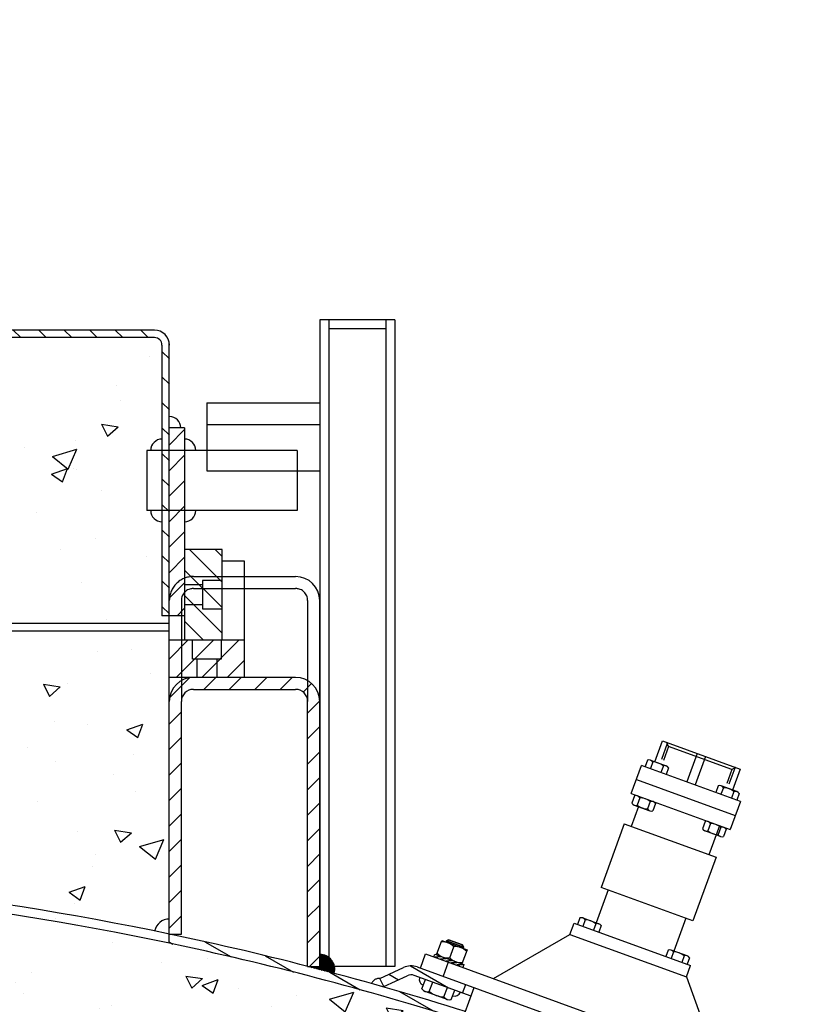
# Model space of a CAD drawing. Extents: x -1507204116 to 3732041488, y -170180604 to 62810664.
# Tile 31 of 54: x 125563 to 126084, y 3367 to 4022. Entities that reach past the tile are written whole.
import ezdxf

# ---------------------------------------------------------------- set-up
doc = ezdxf.new("R2010")
doc.units = 0
doc.header["$LTSCALE"] = 1000
doc.header["$MEASUREMENT"] = 0
for name, pattern in [('TRATTEGGIATAX2', [1.5, 1, -0.5]), ('TRATTI1', [4, 2.5, -1.5]), ('TRATTI2', [10, 6, -4])]:
    doc.linetypes.add(name, pattern=pattern)
doc.layers.get('0').update_dxf_attribs({"linetype": 'CONTINUOUS'})
for name, color, linetype in [('CONTORNO', 7, 'CONTINUOUS'), ('SALDATUR', 3, 'CONTINUOUS'), ('TRATTEGG', 4, 'CONTINUOUS'), ('TRATTI1', 2, 'TRATTI1'), ('TRATTI2', 2, 'TRATTI2')]:
    doc.layers.add(name, color=color, linetype=linetype)

# ---------------------------------------------------------------- blocks, each defined once
blk = doc.blocks.new('*X199')
at = {"color": 0}
for p, q in [((7433.75, 6865.83), (7441.15, 6873.22)), ((7402.83, 6834.9), (7408.07, 6840.15)), ((7268.45, 6649.61), (7289.16, 6670.32)), ((7270.2, 6634.39), (7275.38, 6639.57))]:
    blk.add_line(p, q, dxfattribs=at)
blk = doc.blocks.new('*X223')
at = {"color": 0}
for p, q in [((6831.81, 6586.84), (6831.81, 6586.84)), ((6844.72, 6561.06), (6844.72, 6561.06)), ((6855.02, 6560.56), (6855.02, 6560.56)), ((6867.18, 6544.54), (6871.75, 6554.81)), ((6876.02, 6546.25), (6871.76, 6554.81)), ((6959.89, 6550.91), (6959.89, 6550.91)), ((6867.18, 6544.54), (6876.01, 6546.25)), ((6910.1, 6533.25), (6910.1, 6533.25)), ((6873.49, 6525.14), (6873.49, 6525.14)), ((6878.74, 6524.46), (6878.74, 6524.46)), ((6879.45, 6507.44), (6879.1, 6524.31)), ((6890.35, 6515.41), (6879.11, 6524.31)), ((6890.71, 6519.17), (6890.71, 6519.17)), ((6892, 6520.87), (6892, 6520.87)), ((6939.42, 6521.3), (6939.42, 6521.3)), ((6879.45, 6507.44), (6890.35, 6515.41)), ((6890.73, 6503.8), (6889.74, 6515.01)), ((6897.62, 6509.58), (6889.75, 6515)), ((6993.91, 6514.31), (6993.91, 6514.31)), ((6890.73, 6503.8), (6897.62, 6509.59)), ((6965.32, 6504.35), (6965.32, 6504.35)), ((6797.93, 6500.7), (6797.93, 6500.7)), ((6940.82, 6496.59), (6940.82, 6496.59)), ((6796.85, 6484.75), (6796.85, 6484.75)), ((6868.95, 6490.82), (6868.95, 6490.82)), ((6912.76, 6487.86), (6912.76, 6487.86)), ((6851.09, 6479.02), (6851.09, 6479.02)), ((6814.48, 6470.91), (6814.48, 6470.91)), ((6831.95, 6464.1), (6831.95, 6464.1)), ((6918.28, 6441.81), (6922.86, 6452.09)), ((6927.12, 6443.53), (6922.86, 6452.09)), ((6965.81, 6452.21), (6965.81, 6452.21)), ((6807.99, 6434.38), (6807.01, 6445.59)), ((6814.89, 6440.16), (6807.02, 6445.58)), ((6839.48, 6446.7), (6839.48, 6446.7)), ((6888.18, 6448.82), (6888.18, 6448.82)), ((6905.93, 6451.13), (6905.93, 6451.13)), ((6906.3, 6450.12), (6906.3, 6450.12)), ((6946.77, 6451.27), (6946.77, 6451.27)), ((6807.99, 6434.38), (6814.89, 6440.16)), ((6918.28, 6441.81), (6927.12, 6443.53)), ((6812.27, 6421.21), (6816.84, 6431.48)), ((6821.11, 6422.92), (6816.85, 6431.48)), ((6865.97, 6427.5), (6865.97, 6427.5)), ((6954.75, 6426.86), (6954.75, 6426.86)), ((6792.08, 6424.8), (6792.08, 6424.8)), ((6812.27, 6421.21), (6821.1, 6422.92)), ((6882.88, 6421.09), (6882.88, 6421.09)), ((6810.78, 6415.02), (6810.78, 6415.02)), ((6784.96, 6402.17), (6784.96, 6402.17)), ((6847.29, 6395.89), (6847.29, 6395.89)), ((6899.99, 6390.9), (6899.99, 6390.9)), ((6902.49, 6369.31), (6901.51, 6380.52)), ((6909.39, 6375.09), (6901.52, 6380.52)), ((6919.87, 6381.4), (6919.87, 6381.4)), ((6788.24, 6374.22), (6788.24, 6374.22)), ((6836.94, 6376.35), (6836.94, 6376.35)), ((6902.49, 6369.31), (6909.39, 6375.1)), ((6914.57, 6379.74), (6914.57, 6379.74)), ((6939.85, 6375.26), (6939.85, 6375.26)), ((6775.9, 6369.56), (6775.9, 6369.56)), ((6818.98, 6365.57), (6818.98, 6365.57)), ((6934.01, 6354.3), (6934.01, 6354.3)), ((6896.81, 6351.35), (6896.81, 6351.35)), ((6788.28, 6341.66), (6788.28, 6341.66)), ((6824.71, 6345.28), (6824.71, 6345.28)), ((6752.84, 6339.51), (6752.84, 6339.51)), ((6853, 6328.97), (6853, 6328.97)), ((6863.37, 6318.49), (6867.95, 6328.76)), ((6872.21, 6320.2), (6867.95, 6328.76)), ((6917.45, 6329.15), (6917.45, 6329.15)), ((6880.84, 6321.04), (6880.84, 6321.04)), ((6883.64, 6304.98), (6883.29, 6321.85)), ((6894.54, 6312.95), (6883.29, 6321.85)), ((6863.37, 6318.49), (6872.21, 6320.2)), ((6757.36, 6297.88), (6761.93, 6308.16)), ((6766.2, 6299.59), (6761.94, 6308.15)), ((6819.76, 6299.89), (6818.78, 6311.1)), ((6826.66, 6305.67), (6818.78, 6311.1)), ((6883.64, 6304.98), (6894.53, 6312.95)), ((6933.8, 6311.66), (6933.8, 6311.66)), ((6771.84, 6302.53), (6771.84, 6302.53)), ((6785.7, 6303.88), (6785.7, 6303.88)), ((6819.76, 6299.89), (6826.65, 6305.68)), ((6863.33, 6307.26), (6863.33, 6307.26)), ((6757.36, 6297.88), (6766.19, 6299.6)), ((6789.83, 6299.82), (6789.83, 6299.82)), ((6887.02, 6292.38), (6887.02, 6292.38)), ((6910.74, 6281.61), (6910.74, 6281.61)), ((6838.64, 6275.54), (6838.64, 6275.54)), ((6766.77, 6269.77), (6766.77, 6269.77)), ((6858.43, 6274.93), (6858.43, 6274.93)), ((6805.86, 6265.93), (6805.86, 6265.93)), ((6821.82, 6266.81), (6821.82, 6266.81)), ((6921.04, 6255.78), (6921.04, 6255.78)), ((6914.26, 6234.83), (6913.28, 6246.04)), ((6921.16, 6240.61), (6913.28, 6246.03)), ((6913.65, 6246.02), (6913.65, 6246.02)), ((6737.03, 6230.47), (6736.04, 6241.68)), ((6743.92, 6236.25), (6736.05, 6241.67)), ((6737.03, 6230.47), (6743.92, 6236.26)), ((6914.26, 6234.83), (6921.15, 6240.61)), ((6922.23, 6239.6), (6922.23, 6239.6)), ((6734.46, 6231.4), (6734.46, 6231.4)), ((6803.76, 6230.08), (6803.76, 6230.08)), ((6812.09, 6234.79), (6812.09, 6234.79)), ((6839.88, 6229.33), (6839.88, 6229.33)), ((6752.88, 6209.34), (6752.53, 6226.21)), ((6763.78, 6217.31), (6752.54, 6226.21)), ((6914.48, 6215.76), (6918.9, 6225.7)), ((6752.88, 6209.34), (6763.78, 6217.31)), ((6799.42, 6220.7), (6799.42, 6220.7)), ((6914.48, 6215.76), (6916.34, 6216.13)), ((6762.81, 6212.58), (6762.81, 6212.58)), ((6759.08, 6205.57), (6759.08, 6205.57)), ((6808.46, 6195.16), (6813.04, 6205.43)), ((6817.3, 6196.87), (6813.04, 6205.43)), ((6852.57, 6205.81), (6852.57, 6205.81)), ((6780.7, 6200.04), (6780.7, 6200.04)), ((6808.46, 6195.16), (6817.3, 6196.87)), ((6854.64, 6191.79), (6854.64, 6191.79)), ((6873.9, 6192.74), (6873.9, 6192.74)), ((6711.29, 6176.26), (6709.77, 6179.31)), ((6708.83, 6175.79), (6711.28, 6176.27)), ((6831.52, 6165.41), (6830.54, 6176.61)), ((6838.42, 6171.19), (6830.55, 6176.61)), ((6831.52, 6165.41), (6838.42, 6171.19)), ((6740.41, 6166.47), (6740.41, 6166.47)), ((6793.1, 6168.97), (6793.1, 6168.97)), ((6871, 6167.13), (6871, 6167.13)), ((6760.85, 6162.32), (6760.85, 6162.32)), ((6817.69, 6160.35), (6817.69, 6160.35)), ((6712.09, 6143.64), (6712.09, 6143.64)), ((6795.62, 6137.56), (6795.62, 6137.56)), ((6827.12, 6132.37), (6827.12, 6132.37)), ((6866.5, 6136.07), (6866.5, 6136.07)), ((6794.63, 6130.3), (6794.63, 6130.3)), ((6722.54, 6124.23), (6722.54, 6124.23)), ((6887.68, 6109.19), (6887.47, 6119.4)), ((6889.9, 6117.47), (6887.48, 6119.39)), ((6888.18, 6116.94), (6888.18, 6116.94)), ((6746.11, 6107.04), (6746.11, 6107.04)), ((6748.79, 6095.99), (6747.81, 6107.19)), ((6755.69, 6101.77), (6747.82, 6107.19)), ((6748.79, 6095.99), (6755.69, 6101.77)), ((6859.57, 6092.44), (6864.15, 6102.71)), ((6868.41, 6094.15), (6864.15, 6102.71)), ((6819.76, 6094.65), (6819.76, 6094.65)), ((6859.57, 6092.44), (6868.4, 6094.15)), ((6861.14, 6095.77), (6861.14, 6095.77)), ((6868.46, 6096.78), (6868.46, 6096.78)), ((6709.61, 6089.84), (6709.61, 6089.84)), ((6831.62, 6090.61), (6831.62, 6090.61)), ((6687.65, 6078.77), (6687.65, 6078.77)), ((6736.61, 6083.34), (6736.61, 6083.34)), ((6753.55, 6071.83), (6758.13, 6082.11)), ((6762.39, 6073.54), (6758.13, 6082.1)), ((6753.55, 6071.83), (6762.39, 6073.55)), ((6780.13, 6070.44), (6780.13, 6070.44)), ((6865.78, 6070.83), (6865.78, 6070.83)), ((6808.56, 6060.56), (6808.56, 6060.56)), ((6829.17, 6062.71), (6829.17, 6062.71)), ((6736.47, 6054.5), (6736.47, 6054.5)), ((6698.97, 6044), (6698.97, 6044)), ((6843.29, 6030.92), (6842.31, 6042.13)), ((6850.19, 6036.7), (6842.31, 6042.12)), ((6672.96, 6032.34), (6670.79, 6033.84)), ((6814.15, 6033.85), (6814.15, 6033.85)), ((6843.29, 6030.92), (6850.18, 6036.71)), ((6669.65, 6029.58), (6672.95, 6032.35)), ((6677.6, 6029.11), (6677.6, 6029.11)), ((6757.07, 6006.88), (6756.72, 6023.76)), ((6767.97, 6014.85), (6756.72, 6023.75)), ((6768.52, 6022.18), (6768.52, 6022.18)), ((6817.22, 6024.3), (6817.22, 6024.3)), ((6845.55, 6020.88), (6845.55, 6020.88)), ((6757.07, 6006.88), (6767.96, 6014.85)), ((6806.77, 6016.6), (6806.77, 6016.6)), ((6701.58, 6009.04), (6701.58, 6009.04)), ((6732.99, 6007.4), (6732.99, 6007.4)), ((6770.15, 6008.48), (6770.15, 6008.48)), ((6848.16, 5997.25), (6848.16, 5997.25)), ((6822.5, 5990.83), (6822.5, 5990.83)), ((6750.4, 5984.76), (6750.4, 5984.76)), ((6678.53, 5978.99), (6678.53, 5978.99)), ((6804.66, 5969.11), (6809.24, 5979.38)), ((6813.5, 5970.82), (6809.24, 5979.38)), ((6760.56, 5961.5), (6759.58, 5972.71)), ((6767.46, 5967.28), (6759.58, 5972.7)), ((6760.56, 5961.5), (6767.45, 5967.28)), ((6767.01, 5970.8), (6767.01, 5970.8)), ((6804.66, 5969.11), (6813.5, 5970.82)), ((6747.75, 5962.37), (6747.75, 5962.37)), ((6698.64, 5948.5), (6703.22, 5958.78)), ((6707.48, 5950.21), (6703.23, 5958.77)), ((6711.14, 5954.25), (6711.14, 5954.25)), ((6843.61, 5955.22), (6843.61, 5955.22)), ((6698.64, 5948.5), (6707.48, 5950.22)), ((6717.28, 5949.7), (6717.28, 5949.7)), ((6765.98, 5951.83), (6765.98, 5951.83)), ((6686.21, 5947.04), (6686.21, 5947.04)), ((6715.52, 5939.3), (6715.52, 5939.3)), ((6801.03, 5934.21), (6801.03, 5934.21)), ((6802.97, 5933.47), (6802.97, 5933.47)), ((6764.33, 5915.02), (6764.33, 5915.02)), ((6836.43, 5921.09), (6836.43, 5921.09)), ((6692.46, 5909.25), (6692.46, 5909.25)), ((6720.22, 5910.44), (6720.22, 5910.44)), ((6677.82, 5892.08), (6676.84, 5903.29)), ((6684.72, 5897.86), (6676.85, 5903.28)), ((6688.74, 5908.14), (6688.74, 5908.14)), ((6652.13, 5900.03), (6652.13, 5900.03)), ((6677.82, 5892.08), (6684.72, 5897.86)), ((6639.22, 5885.11), (6639.22, 5885.11)), ((6792.37, 5882.75), (6792.37, 5882.75)), ((6666.04, 5877.23), (6666.04, 5877.23)), ((6714.75, 5879.36), (6714.75, 5879.36)), ((6743.95, 5879.24), (6743.95, 5879.24)), ((6729.45, 5869.56), (6729.45, 5869.56)), ((6754.24, 5873.84), (6754.24, 5873.84)), ((6749.75, 5845.78), (6754.33, 5856.06)), ((6758.59, 5847.49), (6754.33, 5856.05)), ((6629.73, 5853.91), (6629.73, 5853.91)), ((6673.23, 5848.51), (6673.23, 5848.51)), ((6749.75, 5845.78), (6758.59, 5847.5)), ((6778.26, 5845.29), (6778.26, 5845.29)), ((6706.39, 5839.52), (6706.39, 5839.52)), ((6772.32, 5827.01), (6771.34, 5838.22)), ((6779.22, 5832.79), (6771.35, 5838.22)), ((6788.26, 5837.24), (6788.26, 5837.24)), ((6634.29, 5833.45), (6634.29, 5833.45)), ((6643.74, 5825.17), (6648.31, 5835.45)), ((6652.57, 5826.88), (6648.32, 5835.44)), ((6772.32, 5827.01), (6779.22, 5832.8)), ((6643.74, 5825.17), (6652.57, 5826.89)), ((6684.94, 5825.01), (6684.94, 5825.01)), ((6761.25, 5804.43), (6760.9, 5821.3)), ((6772.15, 5812.39), (6760.91, 5821.29)), ((6707.25, 5811.91), (6707.25, 5811.91)), ((6741.13, 5810.27), (6741.13, 5810.27)), ((6761.25, 5804.43), (6772.15, 5812.4)), ((6614.8, 5804.76), (6614.8, 5804.76)), ((6663.51, 5806.88), (6663.51, 5806.88)), ((6777.5, 5804.38), (6777.5, 5804.38)), ((6743.38, 5799.83), (6743.38, 5799.83)), ((6741.27, 5775.32), (6741.27, 5775.32)), ((6792.19, 5775.55), (6792.19, 5775.55)), ((6755.1, 5758.27), (6755.1, 5758.27))]:
    blk.add_line(p, q, dxfattribs=at)
blk = doc.blocks.new('*X205')
at = {"color": 0}
for p, q in [((6830.82, 6595.88), (6836.81, 6599.34)), ((6847.21, 6591.49), (6853.2, 6594.94)), ((6863.6, 6587.09), (6869.6, 6590.55)), ((6813.54, 6585.9), (6819.66, 6589.44)), ((6880, 6582.7), (6885.99, 6586.16)), ((6896.39, 6578.31), (6902.38, 6581.77)), ((6912.78, 6573.92), (6918.77, 6577.38)), ((6809.15, 6569.51), (6815.27, 6573.04)), ((6929.17, 6569.52), (6935.16, 6572.98)), ((6945.57, 6565.13), (6951.56, 6568.59)), ((6961.96, 6560.74), (6967.95, 6564.2)), ((6978.35, 6556.35), (6984.34, 6559.81)), ((6804.76, 6553.12), (6810.88, 6556.65)), ((6994.74, 6551.95), (7000.73, 6555.41)), ((6800.36, 6536.72), (6806.49, 6540.26)), ((6795.97, 6520.33), (6802.09, 6523.87)), ((6791.58, 6503.94), (6797.7, 6507.48)), ((6787.19, 6487.55), (6793.31, 6491.08)), ((6782.79, 6471.16), (6788.92, 6474.69)), ((6778.4, 6454.76), (6784.53, 6458.3)), ((6774.01, 6438.37), (6780.13, 6441.91)), ((6769.62, 6421.98), (6775.74, 6425.51)), ((6765.22, 6405.59), (6771.35, 6409.12)), ((6760.83, 6389.19), (6766.96, 6392.73)), ((6756.44, 6372.8), (6762.56, 6376.34)), ((6752.05, 6356.41), (6758.17, 6359.94)), ((6747.66, 6340.02), (6753.78, 6343.55)), ((6743.26, 6323.62), (6749.39, 6327.16)), ((6738.87, 6307.23), (6744.99, 6310.77)), ((6734.48, 6290.84), (6740.6, 6294.38)), ((6730.09, 6274.45), (6736.21, 6277.98)), ((6725.69, 6258.06), (6731.82, 6261.59)), ((6721.3, 6241.66), (6727.43, 6245.2)), ((6716.91, 6225.27), (6723.03, 6228.81)), ((6712.52, 6208.88), (6718.64, 6212.41)), ((6708.12, 6192.49), (6714.25, 6196.02)), ((6703.73, 6176.09), (6709.86, 6179.63)), ((6699.34, 6159.7), (6705.46, 6163.24)), ((6694.95, 6143.31), (6701.07, 6146.84)), ((6690.56, 6126.92), (6696.68, 6130.45)), ((6686.16, 6110.52), (6692.29, 6114.06)), ((6681.77, 6094.13), (6687.89, 6097.67)), ((6677.38, 6077.74), (6683.5, 6081.28)), ((6672.99, 6061.35), (6679.11, 6064.88)), ((6668.59, 6044.96), (6674.72, 6048.49)), ((6664.2, 6028.56), (6670.33, 6032.1)), ((6659.81, 6012.17), (6665.93, 6015.71)), ((6655.42, 5995.78), (6661.54, 5999.31)), ((6651.02, 5979.39), (6657.15, 5982.92)), ((6646.63, 5962.99), (6652.76, 5966.53)), ((6642.24, 5946.6), (6648.36, 5950.14)), ((6637.85, 5930.21), (6643.97, 5933.75)), ((6633.46, 5913.82), (6639.58, 5917.35)), ((6629.06, 5897.42), (6635.19, 5900.96)), ((6624.67, 5881.03), (6630.79, 5884.57)), ((6620.28, 5864.64), (6626.4, 5868.18)), ((6615.89, 5848.25), (6622.01, 5851.78)), ((6611.49, 5831.86), (6617.62, 5835.39)), ((6607.1, 5815.46), (6613.23, 5819)), ((6603.34, 5799.44), (6608.83, 5802.61)), ((6611.38, 5790.22), (6617.5, 5793.76)), ((6627.77, 5785.83), (6633.9, 5789.36)), ((6644.16, 5781.44), (6650.29, 5784.97)), ((6660.56, 5777.04), (6666.68, 5780.58)), ((6676.95, 5772.65), (6683.07, 5776.19)), ((6693.34, 5768.26), (6699.47, 5771.79)), ((6709.73, 5763.87), (6715.86, 5767.4)), ((6726.13, 5759.47), (6732.25, 5763.01)), ((6742.52, 5755.08), (6748.64, 5758.62)), ((6758.91, 5750.69), (6765.03, 5754.23)), ((6775.3, 5746.3), (6781.43, 5749.83))]:
    blk.add_line(p, q, dxfattribs=at)
blk = doc.blocks.new('*X222')
at = {"color": 0}
for p, q in [((7291.24, 6626.97), (7295.82, 6637.24)), ((7300.08, 6628.68), (7295.82, 6637.24)), ((7291.24, 6626.97), (7300.07, 6628.68)), ((7309.98, 6626.12), (7309.98, 6626.12)), ((7326.74, 6625.62), (7326.74, 6625.62)), ((7317.89, 6615.17), (7317.89, 6615.17)), ((7275.9, 6591.91), (7275.55, 6608.78)), ((7286.8, 6599.87), (7275.55, 6608.78)), ((7304.76, 6607.49), (7304.76, 6607.49)), ((7275.9, 6591.91), (7286.79, 6599.88)), ((7286.92, 6596.08), (7286.92, 6596.08)), ((7358.79, 6601.85), (7358.79, 6601.85)), ((7327.92, 6581.93), (7326.94, 6593.14)), ((7334.82, 6587.71), (7326.95, 6593.13)), ((7327.92, 6581.93), (7334.82, 6587.72)), ((7351.91, 6578.57), (7351.91, 6578.57)), ((7267.72, 6571.39), (7267.72, 6571.39)), ((7396.89, 6558.88), (7396.89, 6558.88)), ((7270.9, 6553.25), (7270.9, 6553.25)), ((7323.91, 6556.39), (7323.91, 6556.39)), ((7360.28, 6550.76), (7360.28, 6550.76)), ((7448.36, 6544.85), (7452.94, 6555.13)), ((7457.2, 6546.56), (7452.94, 6555.12)), ((7448.36, 6544.85), (7457.2, 6546.57)), ((7363.66, 6539.82), (7363.66, 6539.82)), ((7385.93, 6541.98), (7385.93, 6541.98)), ((7412.37, 6541.95), (7412.37, 6541.95)), ((7444.82, 6538.18), (7444.82, 6538.18)), ((7035.97, 6532.71), (7035.97, 6532.71)), ((7253.52, 6535.01), (7253.52, 6535.01)), ((7342.35, 6524.24), (7346.92, 6534.52)), ((7351.19, 6525.96), (7346.93, 6534.52)), ((7372.72, 6532.11), (7372.72, 6532.11)), ((7017.04, 6524.69), (7017.04, 6524.69)), ((7300.85, 6526.34), (7300.85, 6526.34)), ((7342.35, 6524.24), (7351.18, 6525.96)), ((7422.42, 6516.87), (7421.44, 6528.08)), ((7429.32, 6522.65), (7421.44, 6528.07)), ((7452.11, 6529.97), (7452.11, 6529.97)), ((7500.75, 6529.14), (7500.75, 6529.14)), ((7067.96, 6508.16), (7066.98, 6519.36)), ((7074.86, 6513.94), (7066.98, 6519.36)), ((7228.75, 6520.27), (7228.75, 6520.27)), ((7245.19, 6512.51), (7244.21, 6523.72)), ((7252.09, 6518.29), (7244.21, 6523.71)), ((7245.19, 6512.51), (7252.08, 6518.3)), ((7422.42, 6516.87), (7429.31, 6522.65)), ((7067.96, 6508.16), (7074.85, 6513.94)), ((7145.14, 6496.27), (7144.8, 6513.14)), ((7156.04, 6504.23), (7144.8, 6513.13)), ((7236.33, 6503.64), (7240.91, 6513.91)), ((7245.17, 6505.35), (7240.91, 6513.91)), ((7304.92, 6516.65), (7304.92, 6516.65)), ((7084.78, 6508.43), (7084.78, 6508.43)), ((7236.33, 6503.64), (7245.16, 6505.35)), ((7337.88, 6504.65), (7337.88, 6504.65)), ((7419.95, 6505.38), (7419.95, 6505.38)), ((7012.91, 6502.66), (7012.91, 6502.66)), ((7108.94, 6503.04), (7108.94, 6503.04)), ((7145.14, 6496.27), (7156.04, 6504.24)), ((7410.84, 6485.09), (7410.49, 6501.97)), ((7421.74, 6493.06), (7410.49, 6501.96)), ((7481.81, 6498.49), (7481.81, 6498.49)), ((7094.49, 6491.84), (7094.49, 6491.84)), ((7130.31, 6483.03), (7134.89, 6493.31)), ((7139.15, 6484.74), (7134.89, 6493.3)), ((7301.27, 6496.54), (7301.27, 6496.54)), ((7410.84, 6485.09), (7421.73, 6493.06)), ((7534.77, 6492.55), (7534.77, 6492.55)), ((7130.31, 6483.03), (7139.15, 6484.75)), ((7223.76, 6490.2), (7223.76, 6490.2)), ((7337.84, 6486.65), (7337.84, 6486.65)), ((7057.87, 6483.72), (7057.87, 6483.72)), ((7338.94, 6480.05), (7338.94, 6480.05)), ((7024.3, 6462.42), (7028.87, 6472.7)), ((7027.93, 6477.71), (7027.93, 6477.71)), ((7033.14, 6464.13), (7028.88, 6472.69)), ((7193.87, 6474.81), (7193.87, 6474.81)), ((7393.09, 6475.75), (7393.09, 6475.75)), ((7438.75, 6472.86), (7438.75, 6472.86)), ((7530.62, 6474.21), (7530.62, 6474.21)), ((7142.96, 6466.44), (7142.96, 6466.44)), ((7312.43, 6467.35), (7312.43, 6467.35)), ((7361.13, 6469.47), (7361.13, 6469.47)), ((7453.96, 6468.78), (7453.96, 6468.78)), ((7458.75, 6468.44), (7458.75, 6468.44)), ((7024.3, 6462.42), (7033.13, 6464.14)), ((7049.9, 6462.97), (7049.9, 6462.97)), ((7124.65, 6459.15), (7124.65, 6459.15)), ((7149.7, 6462.93), (7149.7, 6462.93)), ((7202.28, 6462.54), (7202.28, 6462.54)), ((7339.69, 6447.45), (7338.71, 6458.65)), ((7346.59, 6453.23), (7338.71, 6458.65)), ((7386.65, 6462.37), (7386.65, 6462.37)), ((7516.92, 6451.8), (7515.94, 6463.01)), ((7523.82, 6457.58), (7515.94, 6463)), ((7522.26, 6463.24), (7522.26, 6463.24)), ((7075.95, 6457.02), (7075.95, 6457.02)), ((7162.46, 6443.09), (7161.48, 6454.3)), ((7169.35, 6448.87), (7161.48, 6454.29)), ((7257.78, 6453.61), (7257.78, 6453.61)), ((7314.78, 6456.6), (7314.78, 6456.6)), ((7339.69, 6447.45), (7346.58, 6453.23)), ((7485.65, 6455.12), (7485.65, 6455.12)), ((7499.47, 6442.13), (7504.04, 6452.41)), ((7508.31, 6443.84), (7504.05, 6452.4)), ((7516.92, 6451.8), (7523.81, 6457.59)), ((6985.22, 6438.74), (6984.24, 6449.94)), ((6992.12, 6444.51), (6984.25, 6449.94)), ((7162.46, 6443.09), (7169.35, 6448.88)), ((7242.68, 6450.54), (7242.68, 6450.54)), ((7278.87, 6450.42), (7278.87, 6450.42)), ((6985.22, 6438.74), (6992.12, 6444.52)), ((7061.95, 6441.11), (7061.95, 6441.11)), ((7170.81, 6444.76), (7170.81, 6444.76)), ((7242.26, 6442.31), (7242.26, 6442.31)), ((7372.96, 6443.45), (7372.96, 6443.45)), ((7499.47, 6442.13), (7508.3, 6443.85)), ((7026.85, 6432.92), (7026.85, 6432.92)), ((7035.47, 6437.61), (7035.47, 6437.61)), ((7098.72, 6438.7), (7098.72, 6438.7)), ((6998.86, 6429.49), (6998.86, 6429.49)), ((7176.98, 6429.84), (7176.98, 6429.84)), ((7393.45, 6421.52), (7398.03, 6431.8)), ((7402.29, 6423.23), (7398.03, 6431.79)), ((7487.98, 6432.18), (7487.98, 6432.18)), ((7495.74, 6428.76), (7495.74, 6428.76)), ((7334.08, 6421.52), (7334.08, 6421.52)), ((7393.45, 6421.52), (7402.29, 6423.24)), ((6980.79, 6414.67), (6980.79, 6414.67)), ((7014.39, 6400.63), (7014.04, 6417.5)), ((7025.29, 6408.59), (7014.05, 6417.49)), ((7291.8, 6417.01), (7291.8, 6417.01)), ((7351.77, 6416.92), (7351.77, 6416.92)), ((7014.39, 6400.63), (7025.29, 6408.6)), ((7090.69, 6408.7), (7090.69, 6408.7)), ((7280.08, 6389.45), (7279.73, 6406.32)), ((7290.98, 6397.42), (7279.74, 6406.32)), ((7287.44, 6400.92), (7292.01, 6411.19)), ((7296.28, 6402.63), (7292.02, 6411.19)), ((7406.97, 6406.85), (7406.97, 6406.85)), ((7463.25, 6409.01), (7463.25, 6409.01)), ((7095.97, 6404.51), (7095.97, 6404.51)), ((7207.8, 6405.08), (7207.8, 6405.08)), ((7287.44, 6400.92), (7296.27, 6402.63)), ((7387.52, 6400.39), (7387.52, 6400.39)), ((7426.64, 6400.89), (7426.64, 6400.89)), ((7063.83, 6393.24), (7063.83, 6393.24)), ((7211, 6393.24), (7211, 6393.24)), ((7219.85, 6396.2), (7219.85, 6396.2)), ((7261.19, 6394.87), (7261.19, 6394.87)), ((7280.08, 6389.45), (7290.98, 6397.42)), ((7309.89, 6397), (7309.89, 6397)), ((7434.19, 6382.38), (7433.21, 6393.59)), ((7441.09, 6388.16), (7433.21, 6393.58)), ((7472.68, 6398.71), (7472.68, 6398.71)), ((7073.42, 6386.67), (7073.42, 6386.67)), ((7151.04, 6390.06), (7151.04, 6390.06)), ((7181.42, 6380.31), (7186, 6390.59)), ((7183.24, 6388.08), (7183.24, 6388.08)), ((7190.26, 6382.02), (7186, 6390.58)), ((7256.95, 6378.03), (7255.97, 6389.23)), ((7263.85, 6383.81), (7255.98, 6389.23)), ((7328.71, 6386.87), (7328.71, 6386.87)), ((7400.58, 6392.64), (7400.58, 6392.64)), ((7434.19, 6382.38), (7441.08, 6388.17)), ((7024.71, 6384.55), (7024.71, 6384.55)), ((7079.72, 6373.67), (7078.74, 6384.88)), ((7086.62, 6379.45), (7078.75, 6384.87)), ((7181.42, 6380.31), (7190.26, 6382.03)), ((7256.61, 6380.8), (7256.61, 6380.8)), ((7256.95, 6378.03), (7263.85, 6383.81)), ((7325.82, 6380.41), (7325.82, 6380.41)), ((7014.81, 6378.07), (7014.81, 6378.07)), ((7079.72, 6373.67), (7086.62, 6379.46)), ((7184.74, 6375.03), (7184.74, 6375.03)), ((7075.4, 6359.7), (7079.98, 6369.98)), ((7084.24, 6361.41), (7079.99, 6369.97)), ((7112.65, 6368.96), (7112.65, 6368.96)), ((7129.99, 6367.91), (7129.99, 6367.91)), ((7275.07, 6367.29), (7275.07, 6367.29)), ((7440.99, 6370.25), (7440.99, 6370.25)), ((7075.4, 6359.7), (7084.24, 6361.42)), ((7245.02, 6356.64), (7245.02, 6356.64)), ((7404.24, 6354.78), (7404.24, 6354.78)), ((7365.7, 6347.18), (7365.7, 6347.18)), ((7160.84, 6341.97), (7160.84, 6341.97)), ((7359.84, 6343.81), (7359.84, 6343.81)), ((7367.63, 6346.66), (7367.63, 6346.66)), ((7221.73, 6335.34), (7221.73, 6335.34)), ((7336.28, 6327.91), (7336.28, 6327.91)), ((7444.56, 6318.8), (7449.13, 6329.08)), ((7446.42, 6332.72), (7446.42, 6332.72)), ((7452.99, 6321.33), (7449.14, 6329.07)), ((7258.65, 6324.53), (7258.65, 6324.53)), ((7351.45, 6312.96), (7350.47, 6324.17)), ((7358.35, 6318.74), (7350.48, 6324.16)), ((7414.51, 6322.9), (7414.51, 6322.9)), ((7279.03, 6320.04), (7279.03, 6320.04)), ((7342.64, 6317.13), (7342.64, 6317.13)), ((7351.45, 6312.96), (7358.35, 6318.75)), ((7444.56, 6318.8), (7452.53, 6320.35)), ((7270.55, 6311.06), (7270.55, 6311.06)), ((7338.54, 6298.19), (7343.12, 6308.47)), ((7347.38, 6299.91), (7343.12, 6308.47)), ((7393.86, 6307.21), (7393.86, 6307.21)), ((7338.54, 6298.19), (7347.38, 6299.91)), ((7345.22, 6300.55), (7345.22, 6300.55)), ((7415.02, 6282.64), (7414.67, 6299.51)), ((7425.92, 6290.6), (7414.68, 6299.5)), ((7415.02, 6282.64), (7425.92, 6290.61)), ((7427.88, 6270.61), (7427.88, 6270.61))]:
    blk.add_line(p, q, dxfattribs=at)
blk = doc.blocks.new('*X203')
at = {"color": 0}
for p, q in [((7088.28, 6627.2), (7082.62, 6637)), ((7074.02, 6627.89), (7070.01, 6634.84)), ((7104.67, 6622.81), (7099.01, 6632.61)), ((7068.4, 6613.63), (7062.74, 6623.43)), ((7121.06, 6618.42), (7115.4, 6628.22)), ((7137.45, 6614.03), (7131.8, 6623.82)), ((7153.84, 6609.63), (7148.19, 6619.43)), ((7170.24, 6605.24), (7164.58, 6615.04)), ((7186.63, 6600.85), (7180.97, 6610.65)), ((7064.01, 6597.24), (7058.35, 6607.03)), ((7203.02, 6596.46), (7197.36, 6606.25)), ((7219.41, 6592.06), (7213.76, 6601.86)), ((7235.81, 6587.67), (7230.15, 6597.47)), ((7059.62, 6580.84), (7053.96, 6590.64)), ((7251.39, 6584.68), (7246.54, 6593.08)), ((7055.22, 6564.45), (7049.57, 6574.25)), ((7054.86, 6541.08), (7045.29, 6557.65)), ((7071.37, 6536.49), (7065.71, 6546.29)), ((7087.76, 6532.1), (7082.1, 6541.89)), ((7104.15, 6527.7), (7098.5, 6537.5)), ((7120.54, 6523.31), (7114.89, 6533.11)), ((7136.94, 6518.92), (7131.28, 6528.72)), ((7153.33, 6514.53), (7147.67, 6524.32)), ((7169.72, 6510.13), (7164.06, 6519.93)), ((7186.11, 6505.74), (7180.46, 6515.54)), ((7202.51, 6501.35), (7196.85, 6511.15))]:
    blk.add_line(p, q, dxfattribs=at)
blk = doc.blocks.new('*X216')
at = {"color": 0}
for p, q in [((6892.17, 6584.5), (6885.02, 6596.88)), ((6908.56, 6580.11), (6901.42, 6592.49)), ((6924.96, 6575.72), (6917.81, 6588.1)), ((6941.35, 6571.33), (6934.2, 6583.71)), ((6957.74, 6566.93), (6950.59, 6579.31)), ((6974.13, 6562.54), (6966.99, 6574.92)), ((6990.52, 6558.15), (6983.38, 6570.53)), ((7003.31, 6560.01), (6999.77, 6566.14))]:
    blk.add_line(p, q, dxfattribs=at)
blk = doc.blocks.new('*X215')
at = {"color": 0}
for p, q in [((6967.36, 6595.88), (6973.06, 6599.17)), ((6962.97, 6579.49), (6989.46, 6594.78)), ((6975.23, 6572.71), (7005.85, 6590.39)), ((6991.62, 6568.32), (7022.24, 6586)), ((7008.02, 6563.93), (7023.28, 6572.74))]:
    blk.add_line(p, q, dxfattribs=at)
blk = doc.blocks.new('*X214')
at = {"color": 0}
for p, q in [((7047.16, 6565.26), (7029.48, 6595.88)), ((7051.55, 6581.65), (7043.41, 6595.74)), ((7042.76, 6548.87), (7025.09, 6579.48)), ((7029.59, 6547.68), (7020.69, 6563.09))]:
    blk.add_line(p, q, dxfattribs=at)
blk = doc.blocks.new('*X187')
at = {"color": 0}
for p, q in [((7283.06, 6638.18), (7301.34, 6656.46)), ((7258.61, 6596.75), (7275.22, 6613.36)), ((7236.97, 6558.15), (7252.31, 6573.49)), ((7217.58, 6521.79), (7231.9, 6536.11)), ((7211.66, 6498.9), (7213.51, 6500.75))]:
    blk.add_line(p, q, dxfattribs=at)
blk = doc.blocks.new('*X183')
at = {"color": 0}
for p, q in [((1329.23, 3634.01), (1336.37, 3641.15)), ((1329.37, 3634.83), (1335.4, 3640.86)), ((1329.76, 3633.87), (1337.22, 3641.33)), ((1329.89, 3636.02), (1334.22, 3640.34)), ((1330.29, 3633.72), (1337.98, 3641.42)), ((1330.82, 3633.58), (1338.69, 3641.45)), ((1331.35, 3633.44), (1339.34, 3641.43)), ((1331.52, 3638.32), (1331.91, 3638.71)), ((1331.88, 3633.3), (1339.96, 3641.38)), ((1332.41, 3633.16), (1340.55, 3641.29)), ((1332.94, 3633.01), (1341.11, 3641.17)), ((1333.48, 3632.87), (1341.64, 3641.03)), ((1334.01, 3632.73), (1342.15, 3640.87)), ((1334.54, 3632.59), (1342.63, 3640.68)), ((1335.07, 3632.44), (1343.1, 3640.47)), ((1335.6, 3632.3), (1343.54, 3640.24)), ((1336.13, 3632.16), (1343.29, 3639.32)), ((1336.58, 3631.26), (1341.47, 3636.15)), ((1336.66, 3632.02), (1342.38, 3637.73)), ((1335.59, 3627.58), (1337.88, 3629.87)), ((1335.84, 3628.5), (1338.77, 3631.43)), ((1336.08, 3629.42), (1339.67, 3633)), ((1336.33, 3630.34), (1340.57, 3634.57)), ((1334.85, 3624.82), (1335.23, 3625.2)), ((1335.1, 3625.74), (1336.11, 3626.75)), ((1335.34, 3626.66), (1336.99, 3628.31))]:
    blk.add_line(p, q, dxfattribs=at)

msp = doc.modelspace()

# ---------------------------------------------------------------- linework, layer by layer
at = {"layer": 'CONTORNO', "color": 0, "lineweight": -2}
for p, q in [((125762.89, 3822.06), (125762.89, 3392.06)), ((125812.89, 3822.06), (125762.89, 3822.06)), ((125812.89, 3822.06), (125812.89, 3392.06)), ((125653, 3815.31), (124833, 3815.31)), ((125653, 3810.31), (124833, 3810.31)), ((125662.89, 3635.39), (125662.89, 3806.77)), ((125658, 3805.31), (125658, 3625.31)), ((125687.89, 3766.85), (125762.89, 3766.85)), ((125687.89, 3766.85), (125687.89, 3735.31)), ((125673, 3750.31), (125663, 3750.31)), ((125673, 3750.31), (125673, 3609.31)), ((125687.89, 3752.58), (125762.89, 3752.58)), ((125648, 3735.31), (125648, 3695.31)), ((125658, 3735.31), (125648, 3735.31)), ((125748, 3735.31), (125673, 3735.31)), ((125748, 3735.31), (125748, 3695.31)), ((125748, 3721.68), (125762.89, 3721.68)), ((125658, 3695.31), (125648, 3695.31)), ((125748, 3695.31), (125673, 3695.31)), ((125698, 3669.31), (125673, 3669.31)), ((125698, 3609.31), (125698, 3669.31)), ((125712.89, 3661.68), (125698, 3661.68)), ((125712.89, 3584.31), (125712.89, 3661.68)), ((125712.89, 3651.39), (125746.89, 3651.39)), ((125662.89, 3413.53), (125662.89, 3635.39)), ((125762.89, 3392.06), (125762.89, 3635.39)), ((125673, 3625.31), (125658, 3625.31)), ((124823, 3620.31), (125663, 3620.31)), ((124823, 3615.31), (125663, 3615.31)), ((125662.89, 3584.31), (125662.89, 3609.31)), ((125662.89, 3609.31), (125712.89, 3609.31)), ((125746.89, 3584.31), (125662.89, 3584.31)), ((125678.89, 3576.31), (125746.89, 3576.31)), ((125670.89, 3413.53), (125670.89, 3568.31)), ((125754.89, 3392.06), (125754.89, 3568.31)), ((125985.78, 3528.17), (125990.81, 3541.99)), ((125990.81, 3541.99), (126042.49, 3523.18)), ((126013.83, 3533.61), (126006.99, 3514.81)), ((126019.47, 3531.55), (126012.63, 3512.76)), ((125970.08, 3506.96), (125976.92, 3525.76)), ((126042.7, 3501.82), (125976.92, 3525.76)), ((125980.86, 3529.28), (125979.26, 3524.9)), ((125984.38, 3528), (125982.79, 3523.62)), ((125982.84, 3529.24), (125993.42, 3525.39)), ((125991.44, 3525.43), (125989.84, 3521.05)), ((125994.96, 3524.15), (125993.37, 3519.77)), ((126042.49, 3523.18), (126037.46, 3509.36)), ((125973.5, 3516.36), (126039.28, 3492.42)), ((126027.84, 3512.18), (126026.25, 3507.8)), ((126031.37, 3510.9), (126029.78, 3506.52)), ((126040.4, 3508.29), (126029.82, 3512.14)), ((125970.08, 3506.96), (126035.86, 3483.02)), ((125972.2, 3505.51), (125970.42, 3500.61)), ((126038.42, 3508.33), (126036.83, 3503.95)), ((126041.95, 3507.04), (126040.35, 3502.67)), ((125974.9, 3498.29), (125970.12, 3485.14)), ((125971.96, 3499.36), (125982.54, 3495.51)), ((125975.73, 3504.22), (125973.95, 3499.32)), ((125982.78, 3501.66), (125981, 3496.76)), ((125986.31, 3500.37), (125984.53, 3495.47)), ((126042.7, 3501.82), (126035.86, 3483.02)), ((125965.42, 3486.85), (125950.03, 3444.56)), ((125965.42, 3486.85), (126026.5, 3464.61)), ((126019.19, 3488.4), (126017.41, 3483.51)), ((126022.71, 3487.12), (126020.93, 3482.22)), ((126028.81, 3485.59), (126021.8, 3466.32)), ((126029.53, 3478.41), (126018.95, 3482.26)), ((126029.77, 3484.55), (126027.98, 3479.66)), ((126033.29, 3483.27), (126031.51, 3478.37)), ((126026.5, 3464.61), (126011.11, 3422.33)), ((125954.72, 3442.85), (125946.79, 3421.05)), ((126011.11, 3422.33), (125950.03, 3444.56)), ((125929.33, 3413.25), (125932.07, 3420.77)), ((125932.07, 3420.77), (126009.57, 3392.56)), ((125936, 3424.29), (125934.41, 3419.91)), ((125939.53, 3423.01), (125937.94, 3418.63)), ((125937.99, 3424.25), (125948.56, 3420.4)), ((125946.58, 3420.44), (125944.99, 3416.06)), ((126006.41, 3424.04), (125998.47, 3402.24)), ((125662.89, 3407.4), (125662.89, 3413.53)), ((125662.89, 3413.53), (125670.89, 3413.53)), ((125662.89, 3407.4), (125662.89, 3413.53)), ((125878.46, 3383.88), (125929.33, 3413.25)), ((125929.33, 3413.25), (126006.84, 3385.04)), ((125950.11, 3419.16), (125948.52, 3414.78)), ((125840.61, 3399.78), (125844.03, 3409.18)), ((125844.03, 3409.18), (125860.95, 3403.02)), ((125847.17, 3409.02), (125846.85, 3408.15)), ((125846.85, 3408.15), (125847.17, 3409.02)), ((125847.17, 3409.02), (125848.54, 3409.66)), ((125848.54, 3409.66), (125847.17, 3409.02)), ((125858.45, 3404.92), (125847.17, 3409.02)), ((125847.17, 3409.02), (125858.45, 3404.92)), ((125847.86, 3407.78), (125848.54, 3409.66)), ((125847.86, 3407.78), (125848.54, 3409.66)), ((125848.54, 3409.66), (125857.8, 3406.29)), ((125857.8, 3406.29), (125848.54, 3409.66)), ((125857.12, 3404.41), (125857.8, 3406.29)), ((125857.12, 3404.41), (125857.8, 3406.29)), ((125857.8, 3406.29), (125858.45, 3404.92)), ((125858.45, 3404.92), (125857.8, 3406.29)), ((125829.93, 3390.9), (125833.35, 3400.3)), ((125833.35, 3400.3), (126072.03, 3313.42)), ((125838.75, 3398.33), (125839.44, 3400.21)), ((125839.44, 3400.21), (125858.7, 3393.2)), ((125849.42, 3397.67), (125852.14, 3405.14)), ((125860.95, 3403.02), (125857.53, 3393.62)), ((125858.13, 3404.05), (125858.45, 3404.92)), ((125858.45, 3404.92), (125858.13, 3404.05)), ((125994.71, 3402.92), (125993.12, 3398.54)), ((125998.24, 3401.64), (125996.65, 3397.26)), ((126007.28, 3399.03), (125996.7, 3402.88)), ((125839.64, 3398.48), (125843.2, 3398.84)), ((125839.69, 3397.99), (125839.64, 3398.48)), ((125843.25, 3398.34), (125839.69, 3397.99)), ((125843.2, 3398.84), (125843.25, 3398.34)), ((125843.29, 3397.16), (125846.84, 3397.51)), ((125843.34, 3396.66), (125843.29, 3397.16)), ((125846.89, 3397.02), (125843.34, 3396.66)), ((125848.39, 3394.82), (125844.97, 3385.43)), ((125846.84, 3397.51), (125846.89, 3397.02)), ((125846.93, 3395.83), (125850.48, 3396.19)), ((125846.98, 3395.34), (125846.93, 3395.83)), ((125850.53, 3395.69), (125846.98, 3395.34)), ((125850.48, 3396.19), (125850.53, 3395.69)), ((125850.57, 3394.51), (125854.12, 3394.86)), ((125850.62, 3394.01), (125850.57, 3394.51)), ((125854.17, 3394.37), (125850.62, 3394.01)), ((125854.12, 3394.86), (125854.17, 3394.37)), ((125854.21, 3393.18), (125857.76, 3393.54)), ((125854.26, 3392.69), (125854.21, 3393.18)), ((125857.81, 3393.04), (125854.26, 3392.69)), ((125857.76, 3393.54), (125857.81, 3393.04)), ((125858.7, 3393.2), (125858.02, 3391.32)), ((126005.29, 3399.07), (126003.7, 3394.69)), ((126008.82, 3397.79), (126007.23, 3393.41)), ((125754.89, 3392.06), (125762.89, 3392.06)), ((125812.89, 3392.06), (125762.89, 3392.06)), ((125802.99, 3383.99), (125818.62, 3391.27)), ((125827.8, 3391.68), (126070.75, 3303.25)), ((126006.84, 3385.04), (126009.57, 3392.56)), ((125805.53, 3378.55), (125802.99, 3383.99)), ((125805.53, 3378.55), (125821.16, 3385.84)), ((125863.59, 3372.26), (125825.74, 3386.04)), ((125830.89, 3377.13), (125833.15, 3383.34)), ((125835.77, 3375.35), (125838.03, 3381.56)), ((125857.95, 3374.32), (125860, 3379.95)), ((126006.84, 3385.04), (126026.93, 3329.84)), ((125787.32, 3162.71), (125865.64, 3377.9)), ((125847.67, 3370.07), (125833.02, 3375.41)), ((125845.54, 3371.8), (125847.8, 3378.01)), ((125850.42, 3370.02), (125852.68, 3376.23))]:
    msp.add_line(p, q, dxfattribs=at)
for centre, radius, start, end in [((125653, 3805.31), 10, 360, 90), ((125653, 3805.31), 5, 360, 90), ((125746.89, 3635.39), 16, 360, 90), ((125678.89, 3568.31), 16, 90, 180), ((125746.89, 3568.31), 16, 360, 90), ((125678.89, 3568.31), 8, 90, 180), ((125746.89, 3568.31), 8, 360, 90), ((125981.79, 3526.37), 3.06, 32.12112, 107.87888), ((125984.28, 3516.74), 11.26, 50.52878, 89.47122), ((125992.37, 3522.52), 3.06, 32.12112, 107.87888), ((126028.78, 3509.27), 3.06, 32.12112, 107.87888), ((126031.26, 3499.64), 11.26, 50.52878, 89.47122), ((125973.14, 3502.6), 3.06, 32.12112, 107.87888), ((126039.36, 3505.42), 3.06, 32.12112, 107.87888), ((125973.01, 3502.23), 3.06, 212.12112, 287.87888), ((125981.1, 3508.02), 11.26, 230.52878, 269.47122), ((125975.63, 3492.96), 11.26, 50.52878, 89.47122), ((125983.72, 3498.75), 3.06, 32.12112, 107.87888), ((125983.59, 3498.38), 3.06, 212.12112, 287.87888), ((126020.13, 3485.5), 3.06, 32.12112, 107.87888), ((126022.61, 3475.86), 11.26, 50.52878, 89.47122), ((126030.71, 3481.65), 3.06, 32.12112, 107.87888), ((126019.99, 3485.13), 3.06, 212.12112, 287.87888), ((126028.09, 3490.91), 11.26, 230.52878, 269.47122), ((126030.57, 3481.28), 3.06, 212.12112, 287.87888), ((125936.94, 3421.38), 3.06, 32.12112, 107.87888), ((125939.42, 3411.75), 11.26, 50.52878, 89.47122), ((125947.52, 3417.53), 3.06, 32.12112, 107.87888), ((125243, 1407), 2050, 72.48826, 78.18071), ((125243, 1407), 2044, 72.49557, 78.14551), ((125844.71, 3397.87), 10.39, 44.34109, 95.65891), ((125848.4, 3408.01), 10.39, 224.34109, 275.65891), ((125853.16, 3394.79), 10.39, 44.34109, 95.65891), ((125995.65, 3400.01), 3.06, 32.12112, 107.87888), ((125998.14, 3390.38), 11.26, 50.52878, 89.47122), ((125856.85, 3404.93), 10.39, 224.34109, 275.65891), ((126006.23, 3396.16), 3.06, 32.12112, 107.87888), ((125823.69, 3380.4), 12, 70, 115), ((125823.69, 3380.4), 6, 70, 115), ((125834.47, 3379.38), 4.23, 212.12112, 287.87888), ((125845.68, 3387.39), 15.59, 230.52878, 269.47122), ((125849.12, 3374.05), 4.23, 212.12112, 287.87888)]:
    msp.add_arc(centre, radius, start, end, dxfattribs=at)
at = {"layer": 'SALDATUR', "color": 0, "lineweight": -2}
for centre, radius, start, end in [((125663, 3750.31), 7.5, 360, 90), ((125658, 3735.31), 7.5, 90, 180), ((125673, 3735.31), 7.5, 360, 90), ((125658, 3695.31), 7.5, 180, 270), ((125673, 3695.31), 7.5, 270, 360), ((125662.89, 3413.53), 10, 90, 168.32045), ((125762.89, 3389.98), 10, 345.16925, 90), ((125833.15, 3383.34), 4, 160, 250), ((125852.68, 3376.23), 4, 250, 340)]:
    msp.add_arc(centre, radius, start, end, dxfattribs=at)
at = {"layer": 'SALDATUR', "color": 0, "linetype": 'TRATTEGGIATAX2', "lineweight": -2}
msp.add_arc((125802.48, 3378.58), 5.43, 84.53244, 158.18629, dxfattribs=at)
at = {"layer": 'TRATTI1', "color": 0, "lineweight": -2}
for p, q in [((125806.89, 3816.06), (125768.89, 3816.06)), ((125673, 3735.31), (125658, 3735.31)), ((125687.89, 3735.31), (125687.89, 3721.68)), ((125687.89, 3721.68), (125748, 3721.68)), ((125673, 3695.31), (125658, 3695.31)), ((125678.89, 3651.39), (125712.89, 3651.39)), ((125678.89, 3643.39), (125746.89, 3643.39)), ((125670.89, 3635.39), (125670.89, 3568.31)), ((125754.89, 3635.39), (125754.89, 3568.31)), ((125994.01, 3540.27), (125990.11, 3529.56)), ((125994.9, 3538.37), (125991.5, 3529.05)), ((125994.9, 3538.37), (125993.7, 3540.93)), ((126037.04, 3523.03), (125994.9, 3538.37)), ((126039.6, 3524.23), (126037.04, 3523.03)), ((126037.04, 3523.03), (126033.64, 3513.71)), ((126038.93, 3523.92), (126035.03, 3513.21))]:
    msp.add_line(p, q, dxfattribs=at)
at = {"layer": 'TRATTI1', "color": 0, "linetype": 'TRATTEGGIATAX2', "lineweight": -2}
for p, q in [((125685, 3648.81), (125685, 3629.81)), ((125698, 3648.81), (125685, 3648.81)), ((125685, 3645.81), (125673, 3645.81)), ((125673, 3632.81), (125685, 3632.81)), ((125685, 3629.81), (125698, 3629.81)), ((125678.39, 3596.31), (125678.39, 3609.31)), ((125697.39, 3609.31), (125697.39, 3596.31)), ((125697.39, 3596.31), (125678.39, 3596.31)), ((125681.39, 3584.31), (125681.39, 3596.31)), ((125694.39, 3596.31), (125694.39, 3584.31))]:
    msp.add_line(p, q, dxfattribs=at)
at = {"layer": 'TRATTI1', "color": 0, "lineweight": -2}
for centre, radius, start, end in [((125678.89, 3635.39), 16, 90, 180), ((125678.89, 3635.39), 8, 90, 180), ((125746.89, 3635.39), 8, 360, 90)]:
    msp.add_arc(centre, radius, start, end, dxfattribs=at)
at = {"layer": 'TRATTI2', "color": 0, "lineweight": -2}
for p, q in [((125768.89, 3822.06), (125768.89, 3392.06)), ((125806.89, 3822.06), (125806.89, 3392.06))]:
    msp.add_line(p, q, dxfattribs=at)
for radius, start, end in [(2050, 78.18071, 100.38339), (2044, 78.14551, 100.36981)]:
    msp.add_arc((125243, 1407), radius, start, end, dxfattribs=at)

# ---------------------------------------------------------------- block references
at = {"layer": 'SALDATUR', "color": 0, "lineweight": -2, "rotation": 284.9999999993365}
msp.add_blockref('*X183', (121908.68, 3743.25), dxfattribs=at)
at = {"layer": 'TRATTEGG', "color": 0, "lineweight": -2, "rotation": 284.9999999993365}
for name in ['*X205', '*X223', '*X216', '*X215', '*X222', '*X214', '*X203', '*X187', '*X199']:
    msp.add_blockref(name, (117518.93, 8692.12), dxfattribs=at)

doc.saveas('drawing.dxf')
